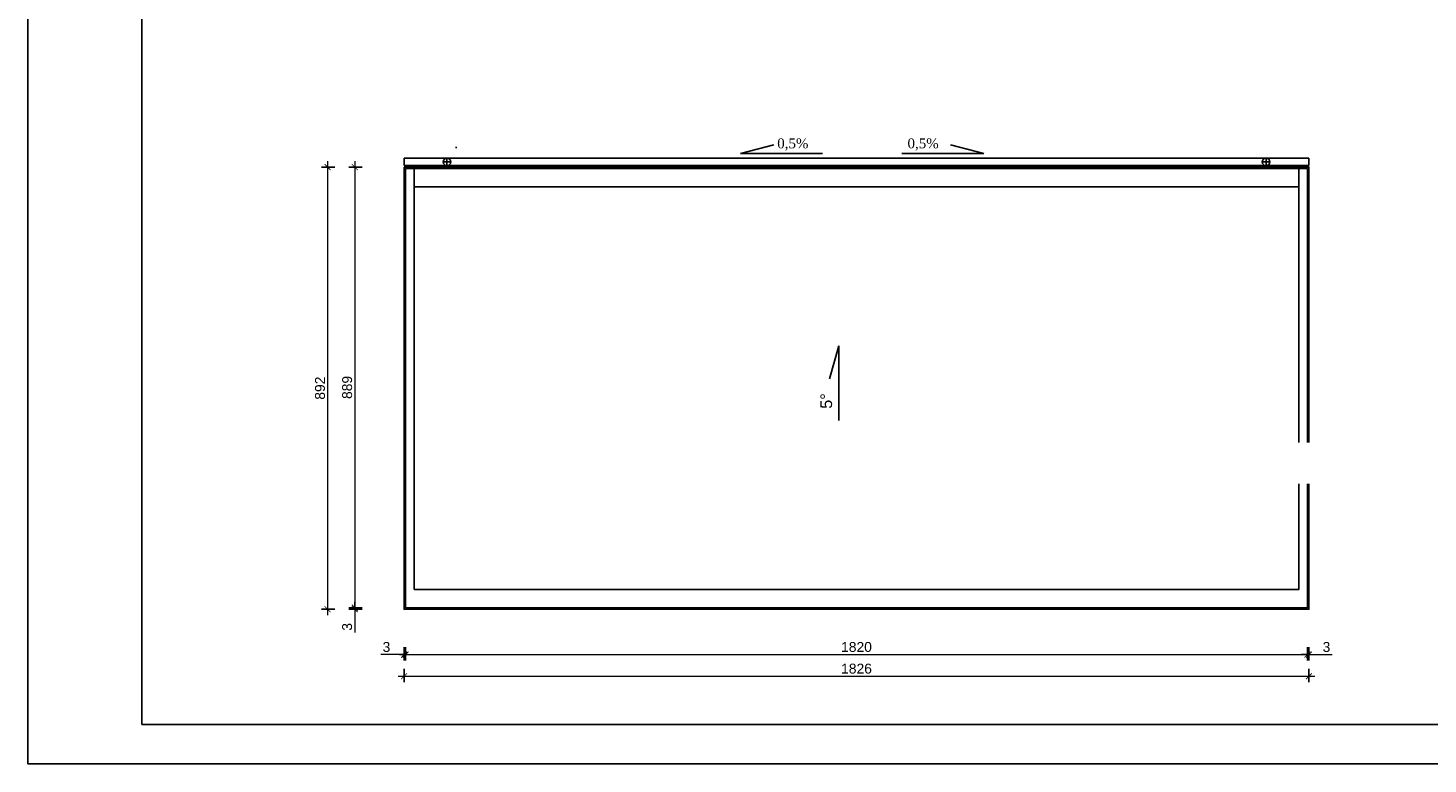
# Model space of a CAD drawing. Header units: millimetres. Extents: x 79929 to 85056, y -17684 to -14714.
# Tile 1 of 6: x 79929 to 82755, y -17684 to -16199. Entities that reach past the tile are written whole.
import ezdxf

# ---------------------------------------------------------------- set-up
doc = ezdxf.new("R2010")
doc.units = ezdxf.units.MM
doc.header["$LTSCALE"] = 100
doc.header["$MEASUREMENT"] = 0
doc.linetypes.add('DASHDOT2', pattern=[0.5, 0.25, -0.125, 0, -0.125])
doc.linetypes.add('DASHED', pattern=[0.75, 0.5, -0.25])
for name, color, linetype in [('! rynny i ruru spustowe', 1, 'Continuous'), ('! wymiarowanie', 1, 'Continuous'), ('! ŚCIANY', 2, 'Continuous'), ('Okno', 4, 'Continuous'), ('Warstwa1', 1, 'Continuous'), ('Warstwa4', 4, 'Continuous'), ('WENTYLACJAPRZER', 1, 'DASHED'), ('WYMIARY', 1, 'Continuous')]:
    doc.layers.add(name, color=color, linetype=linetype)
doc.styles.add('styl1', font='ARIAL.TTF', dxfattribs={"height": 20})
doc.styles.add('styl3', font='txt.shx', dxfattribs={"height": 100})
doc.dimstyles.new('ISO-25$0', dxfattribs={"dimtxt": 10, "dimasz": 10, "dimexe": 5, "dimexo": 12, "dimgap": 2, "dimtad": 1, "dimdec": 0, "dimtxsty": 'Standard', "dimblk": 'ARCHTICK', "dimcen": 2.5, "dimdle": 5, "dimadec": 0, "dimazin": 0, "dimtfac": 1, "dimtdec": 0, "dimtmove": 0, "dimatfit": 3, "dimfxl": 1, "dimlwd": 0, "dimarcsym": 0})

# ---------------------------------------------------------------- blocks, each defined once
blk = doc.blocks.new('_ArchTick')
at = {"layer": 'Warstwa1', "color": 0, "const_width": 0.15}
blk.add_lwpolyline([(-0.5, -0.5), (0.5, 0.5)], dxfattribs=at)
blk = doc.blocks.new('*D62')
at = {"layer": 'Defpoints', "color": 0, "linetype": 'ByBlock'}
for p in [(82511.3, -17431.5), (82514.3, -17431.5), (82514.3, -17463.5)]:
    blk.add_point(p, dxfattribs=at)
at = {"layer": 'WENTYLACJAPRZER', "color": 1, "linetype": 'ByBlock', "lineweight": -2}
for p, q in [((82511.3, -17448.5), (82511.3, -17475.5)), ((82514.3, -17448.5), (82514.3, -17475.5))]:
    blk.add_line(p, q, dxfattribs=at)
at = {"layer": 'WENTYLACJAPRZER', "color": 1, "linetype": 'ByBlock', "lineweight": 0}
for p, q in [((82511.3, -17463.5), (82499.3, -17463.5)), ((82511.3, -17463.5), (82514.3, -17463.5)), ((82514.3, -17463.5), (82561.4, -17463.5))]:
    blk.add_line(p, q, dxfattribs=at)
at = {"layer": 'WENTYLACJAPRZER', "color": 1, "linetype": 'ByBlock', "lineweight": 0, "xscale": 12, "yscale": 12, "zscale": 12}
blk.add_blockref('_ArchTick', (82511.3, -17463.5), dxfattribs=at)
at = {"layer": 'WENTYLACJAPRZER', "color": 1, "linetype": 'ByBlock', "lineweight": 0, "xscale": 12, "yscale": 12, "zscale": 12, "rotation": 180}
blk.add_blockref('_ArchTick', (82514.3, -17463.5), dxfattribs=at)
at = {"layer": 'WENTYLACJAPRZER', "color": 4, "linetype": 'ByBlock', "insert": (82549.8, -17448.2), "char_height": 20, "attachment_point": 5, "style": 'styl1'}
blk.add_mtext('3', dxfattribs=at)
blk = doc.blocks.new('*D63')
at = {"layer": 'Defpoints', "color": 0, "linetype": 'ByBlock'}
for p in [(82511.3, -17431.5), (80691.3, -17436.5), (82511.3, -17463.5)]:
    blk.add_point(p, dxfattribs=at)
at = {"layer": 'WENTYLACJAPRZER', "color": 1, "linetype": 'ByBlock', "lineweight": -2}
for p, q in [((80691.3, -17448.5), (80691.3, -17475.5)), ((82511.3, -17448.5), (82511.3, -17475.5))]:
    blk.add_line(p, q, dxfattribs=at)
at = {"layer": 'WENTYLACJAPRZER', "color": 1, "linetype": 'ByBlock', "lineweight": 0}
blk.add_line((80679.3, -17463.5), (82523.3, -17463.5), dxfattribs=at)
at = {"layer": 'WENTYLACJAPRZER', "color": 1, "linetype": 'ByBlock', "lineweight": 0, "xscale": 12, "yscale": 12, "zscale": 12, "rotation": 180}
blk.add_blockref('_ArchTick', (80691.3, -17463.5), dxfattribs=at)
at = {"layer": 'WENTYLACJAPRZER', "color": 1, "linetype": 'ByBlock', "lineweight": 0, "xscale": 12, "yscale": 12, "zscale": 12}
blk.add_blockref('_ArchTick', (82511.3, -17463.5), dxfattribs=at)
at = {"layer": 'WENTYLACJAPRZER', "color": 4, "linetype": 'ByBlock', "insert": (81601.3, -17448.2), "char_height": 20, "attachment_point": 5, "style": 'styl1'}
blk.add_mtext('1820', dxfattribs=at)
blk = doc.blocks.new('*D64')
at = {"layer": 'Defpoints', "color": 0, "linetype": 'ByBlock'}
for p in [(80688.3, -17436.5), (82514.3, -17435.4), (82514.3, -17507.1)]:
    blk.add_point(p, dxfattribs=at)
at = {"layer": 'WENTYLACJAPRZER', "color": 1, "linetype": 'ByBlock', "lineweight": 0}
blk.add_line((80676.3, -17507.1), (82526.3, -17507.1), dxfattribs=at)
at = {"layer": 'WENTYLACJAPRZER', "color": 1, "linetype": 'ByBlock', "lineweight": -2}
for p, q in [((80688.3, -17492.1), (80688.3, -17519.1)), ((82514.3, -17492.1), (82514.3, -17519.1))]:
    blk.add_line(p, q, dxfattribs=at)
at = {"layer": 'WENTYLACJAPRZER', "color": 1, "linetype": 'ByBlock', "lineweight": 0, "xscale": 12, "yscale": 12, "zscale": 12, "rotation": 180}
blk.add_blockref('_ArchTick', (80688.3, -17507.1), dxfattribs=at)
at = {"layer": 'WENTYLACJAPRZER', "color": 1, "linetype": 'ByBlock', "lineweight": 0, "xscale": 12, "yscale": 12, "zscale": 12}
blk.add_blockref('_ArchTick', (82514.3, -17507.1), dxfattribs=at)
at = {"layer": 'WENTYLACJAPRZER', "color": 4, "linetype": 'ByBlock', "insert": (81601.3, -17491.9), "char_height": 20, "attachment_point": 5, "style": 'styl1'}
blk.add_mtext('1826', dxfattribs=at)
blk = doc.blocks.new('*D65')
at = {"layer": 'Defpoints', "color": 0, "linetype": 'ByBlock'}
for p in [(80688.3, -16479.9), (80533.8, -17371.9), (80641, -17371.9)]:
    blk.add_point(p, dxfattribs=at)
at = {"layer": 'WENTYLACJAPRZER', "color": 1, "linetype": 'ByBlock', "lineweight": 0}
blk.add_line((80533.8, -16467.9), (80533.8, -17383.9), dxfattribs=at)
at = {"layer": 'WENTYLACJAPRZER', "color": 1, "linetype": 'ByBlock', "lineweight": -2}
for p, q in [((80548.8, -16479.9), (80521.8, -16479.9)), ((80548.8, -17371.9), (80521.8, -17371.9))]:
    blk.add_line(p, q, dxfattribs=at)
at = {"layer": 'WENTYLACJAPRZER', "color": 1, "linetype": 'ByBlock', "lineweight": 0, "xscale": 12, "yscale": 12, "zscale": 12}
for p, rotation in [((80533.8, -16479.9), 90), ((80533.8, -17371.9), 270)]:
    blk.add_blockref('_ArchTick', p, dxfattribs=dict(at, rotation=rotation))
at = {"layer": 'WENTYLACJAPRZER', "color": 4, "linetype": 'ByBlock', "insert": (80518.6, -16925.9), "char_height": 20, "attachment_point": 5, "rotation": 90, "style": 'styl1'}
blk.add_mtext('892', dxfattribs=at)
blk = doc.blocks.new('*D66')
at = {"layer": 'Defpoints', "color": 0, "linetype": 'ByBlock'}
for p in [(80688.3, -16479.9), (80588.7, -17368.9), (80644.5, -17368.9)]:
    blk.add_point(p, dxfattribs=at)
at = {"layer": 'WENTYLACJAPRZER', "color": 1, "linetype": 'ByBlock', "lineweight": 0}
blk.add_line((80588.7, -16467.9), (80588.7, -17380.9), dxfattribs=at)
at = {"layer": 'WENTYLACJAPRZER', "color": 1, "linetype": 'ByBlock', "lineweight": -2}
for p, q in [((80603.7, -16479.9), (80576.7, -16479.9)), ((80603.7, -17368.9), (80576.7, -17368.9))]:
    blk.add_line(p, q, dxfattribs=at)
at = {"layer": 'WENTYLACJAPRZER', "color": 1, "linetype": 'ByBlock', "lineweight": 0, "xscale": 12, "yscale": 12, "zscale": 12}
for p, rotation in [((80588.7, -16479.9), 90), ((80588.7, -17368.9), 270)]:
    blk.add_blockref('_ArchTick', p, dxfattribs=dict(at, rotation=rotation))
at = {"layer": 'WENTYLACJAPRZER', "color": 4, "linetype": 'ByBlock', "insert": (80573.4, -16924.4), "char_height": 20, "attachment_point": 5, "rotation": 90, "style": 'styl1'}
blk.add_mtext('889', dxfattribs=at)
blk = doc.blocks.new('*D67')
at = {"layer": 'Defpoints', "color": 0, "linetype": 'ByBlock'}
for p in [(80588.7, -17371.9), (80644.5, -17368.9), (80646, -17371.9)]:
    blk.add_point(p, dxfattribs=at)
at = {"layer": 'WENTYLACJAPRZER', "color": 1, "linetype": 'ByBlock', "lineweight": -2}
for p, q in [((80603.7, -17368.9), (80576.7, -17368.9)), ((80603.7, -17371.9), (80576.7, -17371.9))]:
    blk.add_line(p, q, dxfattribs=at)
at = {"layer": 'WENTYLACJAPRZER', "color": 1, "linetype": 'ByBlock', "lineweight": 0}
for p, q in [((80588.7, -17368.9), (80588.7, -17356.9)), ((80588.7, -17368.9), (80588.7, -17371.9)), ((80588.7, -17371.9), (80588.7, -17419))]:
    blk.add_line(p, q, dxfattribs=at)
at = {"layer": 'WENTYLACJAPRZER', "color": 1, "linetype": 'ByBlock', "lineweight": 0, "xscale": 12, "yscale": 12, "zscale": 12}
for p, rotation in [((80588.7, -17368.9), 270), ((80588.7, -17371.9), 90)]:
    blk.add_blockref('_ArchTick', p, dxfattribs=dict(at, rotation=rotation))
at = {"layer": 'WENTYLACJAPRZER', "color": 4, "linetype": 'ByBlock', "insert": (80573.4, -17407.5), "char_height": 20, "attachment_point": 5, "rotation": 90, "style": 'styl1'}
blk.add_mtext('3', dxfattribs=at)
blk = doc.blocks.new('*D68')
at = {"layer": 'Defpoints', "color": 0, "linetype": 'ByBlock'}
for p in [(80688.3, -17431.5), (80691.3, -17431.5), (80688.3, -17463.5)]:
    blk.add_point(p, dxfattribs=at)
at = {"layer": 'WENTYLACJAPRZER', "color": 1, "linetype": 'ByBlock', "lineweight": -2}
for p, q in [((80688.3, -17448.5), (80688.3, -17475.5)), ((80691.3, -17448.5), (80691.3, -17475.5))]:
    blk.add_line(p, q, dxfattribs=at)
at = {"layer": 'WENTYLACJAPRZER', "color": 1, "linetype": 'ByBlock', "lineweight": 0}
for p, q in [((80688.3, -17463.5), (80641.2, -17463.5)), ((80691.3, -17463.5), (80688.3, -17463.5)), ((80691.3, -17463.5), (80703.3, -17463.5))]:
    blk.add_line(p, q, dxfattribs=at)
at = {"layer": 'WENTYLACJAPRZER', "color": 1, "linetype": 'ByBlock', "lineweight": 0, "xscale": 12, "yscale": 12, "zscale": 12}
blk.add_blockref('_ArchTick', (80688.3, -17463.5), dxfattribs=at)
at = {"layer": 'WENTYLACJAPRZER', "color": 1, "linetype": 'ByBlock', "lineweight": 0, "xscale": 12, "yscale": 12, "zscale": 12, "rotation": 180}
blk.add_blockref('_ArchTick', (80691.3, -17463.5), dxfattribs=at)
at = {"layer": 'WENTYLACJAPRZER', "color": 4, "linetype": 'ByBlock', "insert": (80652.7, -17448.2), "char_height": 20, "attachment_point": 5, "style": 'styl1'}
blk.add_mtext('3', dxfattribs=at)

msp = doc.modelspace()

# ---------------------------------------------------------------- linework, layer by layer
at = {"layer": '! rynny i ruru spustowe', "linetype": 'ByBlock'}
for p, q in [((80688.3, -16476.9), (80688.3, -16461.9)), ((80767.3, -16469.4), (80782.3, -16469.4)), ((80774.8, -16476.9), (80774.8, -16461.9)), ((82435.3, -16469.4), (82420.3, -16469.4)), ((82427.8, -16476.9), (82427.8, -16461.9)), ((82514.3, -16461.9), (82514.3, -16476.9))]:
    msp.add_line(p, q, dxfattribs=at)
for points in [[(82514.3, -16461.9), (80688.3, -16461.9)], [(82514.3, -16476.9), (80688.3, -16476.9)]]:
    msp.add_lwpolyline(points, dxfattribs=at)
for centre in [(80774.8, -16469.4), (82427.8, -16469.4)]:
    msp.add_circle(centre, 7.5, dxfattribs=at)
at = {"layer": '! wymiarowanie', "color": 4}
msp.add_lwpolyline([(80159.2, -14794.2), (84049.2, -14794.2), (84049.2, -17604.2), (80159.2, -17604.2)], close=True, dxfattribs=at)
msp.add_lwpolyline([(80159.2, -14794.2), (84049.2, -14794.2), (84049.2, -17604.2), (80159.2, -17604.2)], close=True, dxfattribs=at)
at = {"layer": '! ŚCIANY', "linetype": 'DASHDOT2', "lineweight": 5}
msp.add_lwpolyline([(80708.3, -16519.9), (82494.3, -16519.9), (82494.3, -17331.9), (80708.3, -17331.9)], close=True, dxfattribs=at)
at = {"layer": 'Warstwa4'}
for p, q in [((80792, -16440.4), (80794.5, -16440.4)), ((80794.5, -16440.4), (80793.3, -16440.4)), ((81565.8, -16840.7), (81546.8, -16906.8)), ((81565.8, -16991), (81565.8, -16840.7)), ((81565.8, -16991), (81565.8, -16840.7))]:
    msp.add_line(p, q, dxfattribs=at)
msp.add_lwpolyline([(79929.2, -14714.2), (84129.2, -14714.2), (84129.2, -17684.2), (79929.2, -17684.2)], close=True, dxfattribs=at)
msp.add_lwpolyline([(79929.2, -14714.2), (84129.2, -14714.2), (84129.2, -17684.2), (79929.2, -17684.2)], close=True, dxfattribs=at)
at = {"layer": 'WENTYLACJAPRZER', "linetype": 'ByBlock'}
for p, q in [((81367.2, -16452.2), (81434.3, -16435.1)), ((81858.3, -16452.2), (81791.2, -16435.1)), ((81532.8, -16452.2), (81367.2, -16452.2)), ((81692.7, -16452.2), (81858.3, -16452.2)), ((80708.3, -16519.9), (82494.3, -16519.9))]:
    msp.add_line(p, q, dxfattribs=at)
msp.add_lwpolyline([(80708.3, -17331.9), (82494.3, -17331.9), (82494.3, -16482.9), (80708.3, -16482.9)], close=True, dxfattribs=at)
at = {"layer": 'WYMIARY', "linetype": 'ByBlock'}
for points in [[(80688.3, -16479.9), (82514.3, -16479.9), (82514.3, -17371.9), (80688.3, -17371.9)], [(80691.3, -16482.9), (82511.3, -16482.9), (82511.3, -17368.9), (80691.3, -17368.9)]]:
    msp.add_lwpolyline(points, close=True, dxfattribs=at)

# ---------------------------------------------------------------- texts
at = {"layer": 'Warstwa4', "insert": (81540.4, -16951.8), "char_height": 23.4, "attachment_point": 5, "rotation": 90, "style": 'styl1'}
msp.add_mtext('5%%D', dxfattribs=at)
at = {"layer": 'WENTYLACJAPRZER', "color": 4, "linetype": 'ByBlock', "char_height": 20, "attachment_point": 5, "style": 'styl1'}
for insert in [(81472.8, -16434.3), (81735.7, -16434.3)]:
    msp.add_mtext('{\\fTimes New Roman|b0|i0|c238|p34;0,5%}', dxfattribs=dict(at, insert=insert))

# ---------------------------------------------------------------- dimensions: what is measured, and where the dimension line sits
at = {"layer": 'WENTYLACJAPRZER', "linetype": 'ByBlock'}
for base, p1, p2, angle, picture, middle in [((80533.8, -17371.9), (80688.3, -16479.9), (80641, -17371.9), 90, '*D65', (80518.6, -16925.9)), ((80588.7, -17368.9), (80688.3, -16479.9), (80644.5, -17368.9), 90, '*D66', (80573.4, -16924.4)), ((80588.7, -17371.9), (80644.5, -17368.9), (80646, -17371.9), 90, '*D67', (80573.4, -17407.5)), ((80688.3, -17463.5), (80691.3, -17431.5), (80688.3, -17431.5), 0, '*D68', (80652.7, -17448.2)), ((82514.3, -17463.5), (82511.3, -17431.5), (82514.3, -17431.5), 180, '*D62', (82549.8, -17448.2))]:
    dim = msp.add_linear_dim(base=base, p1=p1, p2=p2, angle=angle, dimstyle='ISO-25$0', override={"dimtxt": 20, "dimasz": 12, "dimexe": 12, "dimexo": 5, "dimgap": 5, "dimtxsty": 'styl1', "dimblk": 'ArchTick', "dimdle": 12, "dimclrd": 1, "dimclre": 1, "dimclrt": 4, "dimldrblk": 'ArchTick', "dimfxl": 15, "dimfxlon": 1}, dxfattribs=at)
    dim.commit()
    dim.dimension.update_dxf_attribs({"geometry": picture, "text_midpoint": middle})
for base, p1, p2, picture, middle in [((82511.3, -17463.5), (80691.3, -17436.5), (82511.3, -17431.5), '*D63', (81601.3, -17448.2)), ((82514.3, -17507.1), (80688.3, -17436.5), (82514.3, -17435.4), '*D64', (81601.3, -17491.9))]:
    dim = msp.add_linear_dim(base=base, p1=p1, p2=p2, dimstyle='ISO-25$0', override={"dimtxt": 20, "dimasz": 12, "dimexe": 12, "dimexo": 5, "dimgap": 5, "dimtxsty": 'styl1', "dimblk": 'ArchTick', "dimdle": 12, "dimclrd": 1, "dimclre": 1, "dimclrt": 4, "dimldrblk": 'ArchTick', "dimfxl": 15, "dimfxlon": 1}, dxfattribs=at)
    dim.commit()
    dim.dimension.update_dxf_attribs({"geometry": picture, "text_midpoint": middle})

# ---------------------------------------------------------------- next in the draw order: texts
at = {"layer": 'Okno', "insert": (82180, -17050.7), "char_height": 29.188, "width": 2123.508, "attachment_point": 1, "style": 'styl3', "bg_fill": 2}
msp.add_mtext('\\pxqc;{\\fArial Narrow|b0|i0|c238|p34;\\H0.685218x;          BUDOWA KOMPLEKSU SPORTOWO- REKREACYJNEGO \\P\\H1x;WRAZ Z INFRASTRUKTURĄ TECHNICZNĄ}', dxfattribs=at)

doc.saveas('drawing.dxf')
